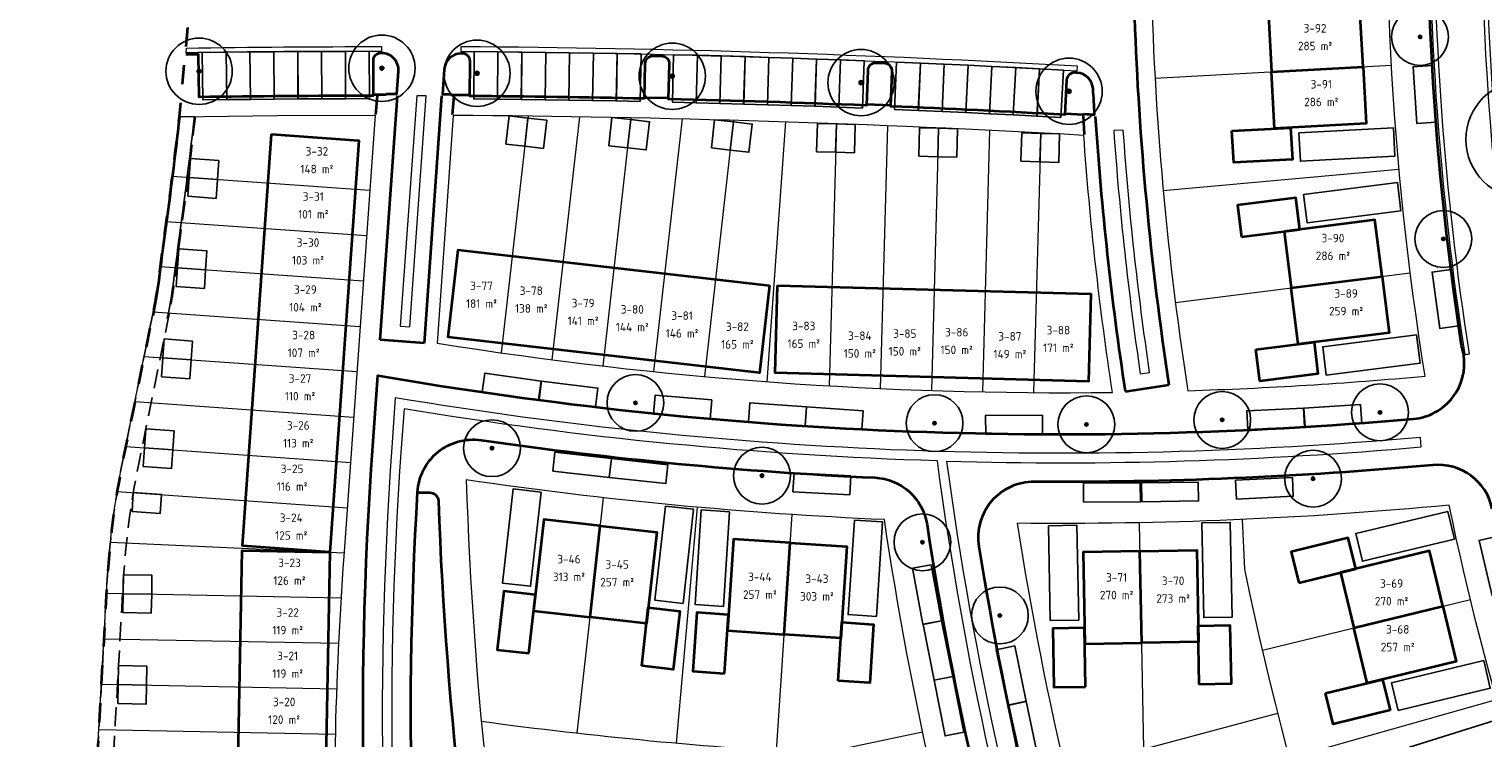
# Model space of a CAD drawing. Extents: x 168179 to 170299, y 448694 to 449599.
# Tile 14 of 32: x 168257 to 168411, y 449138 to 449213. Entities that reach past the tile are written whole.
import ezdxf
from ezdxf.enums import TextEntityAlignment as Align

# ---------------------------------------------------------------- set-up
doc = ezdxf.new("R2010")
doc.units = 0
doc.linetypes.add('NLCS-HIDDEN', pattern=[4, 2, -2])
doc.linetypes.add('Stippelfijn', pattern=[3, 2, -1])
doc.layers.get('0').update_dxf_attribs({"lineweight": 0})
for name, color, linetype, lineweight in [('N-WE-KG-GRENS_SECTIE-G', 210, 'NLCS-HIDDEN', 35), ('N03-WE-OG-WEG_ONTSLUITINGSWEG_GOOT-O', 162, 'Continuous', 18), ('N03-WE-OG-WEG_PARKEERPLAATS_GOOT-O', 253, 'Continuous', 18), ('N03-WE-VH-GOOT-O', 170, 'Continuous', 18), ('N03-WE-VH-KANTOPSLUITING_ACHTERKANTBAND-G', 50, 'Continuous', 35), ('N03-WE-VH-VERHARDING-G', 252, 'Continuous', 35), ('N3-WE-OG-BEBOUWING_SCHUUR-G', 7, 'Continuous', 25), ('N3-WE-OG-KADASTRAAL_KAVELNUMMER-T18', 7, 'Continuous', 18), ('N3-WE-OG-WEG_PARKEERPLAATS_OPENBAAR-G', 253, 'Continuous', 25), ('N3-WE-OG-WEG_PARKEERPLAATS_PRIVE-G', 253, 'Continuous', 25), ('N8-WE-OG-KADASTRAAL_KAVELNUMMER-T18', 7, 'Continuous', 18), ('N8-WE-OG-KADASTRAAL_KAVELOPPERVLAK-T18', 10, 'Continuous', 18)]:
    doc.layers.add(name, color=color, linetype=linetype, lineweight=lineweight)
for name, color, linetype, lineweight, true_color in [('N03-WE-KG-KADASTRAAL-O', 150, 'Continuous', 18, 0x007fff), ('N03-WE-OG-WEG_VOETPAD_ACHTERPAD-G', 6, 'Stippelfijn', 25, 0xff00ff), ('N3-PV-GR-BOOM-S', 3, 'Continuous', 25, 0x00ff00), ('N3-WE-KG-GRENS_KADASTRAAL-G', 150, 'Continuous', 18, 0x007fff), ('N3-WE-KG-KADASTRAAL_BEBOUWING-G', 1, 'Continuous', 35, 0xff0000)]:
    doc.layers.add(name, color=color, linetype=linetype, lineweight=lineweight, true_color=true_color)
doc.styles.add('NLCS-ISO-M1000-T18', font='NLCS-ISO.ttf', dxfattribs={"height": 1.8})

# ---------------------------------------------------------------- blocks, each defined once
blk = doc.blocks.new('an-bb-sn-opp')
at = {"layer": 'N8-WE-OG-KADASTRAAL_KAVELNUMMER-T18', "style": 'NLCS-ISO-M1000-T18'}
blk.add_attdef('NUMMER', text='', height=1.8, dxfattribs=at).set_placement((0, 1.87), align=Align.MIDDLE)
at = {"layer": 'N8-WE-OG-KADASTRAAL_KAVELOPPERVLAK-T18', "style": 'NLCS-ISO-M1000-T18'}
blk.add_attdef('OPPERVLAK', text='', height=1.8, dxfattribs=at).set_placement((0, -1.87), align=Align.MIDDLE)
blk = doc.blocks.new('SGR-BOOM_01')
at = {"ltscale": 0.1}
h = blk.add_hatch(color=256, dxfattribs=at)
edge = h.paths.add_edge_path()
edge.add_arc((0, 0), 0.15, 0, 360)
for radius in [2.5, 0.045]:
    blk.add_circle((0, 0), radius)
blk.add_circle((0, 0), 0.15, dxfattribs=at)

msp = doc.modelspace()

# ---------------------------------------------------------------- linework, layer by layer
at = {"layer": 'N-WE-KG-GRENS_SECTIE-G', "flags": 128}
msp.add_lwpolyline([(168416.49, 449183.83), (168414.95, 449183.61, -0.01336), (168413.11, 449199.5), (168414.66, 449199.64, -0.06749), (168418.37, 449279.6), (168405.93, 449281.88, 0.018652), (168402.61, 449258.94, -0.102344), (168399.48, 449258.49), (168396.95, 449258.66, -0.030546), (168384.86, 449260.13), (168365.86, 449263.64, 0.030553), (168359.77, 449264.38), (168280.41, 449269.17, -0.111437), (168274.16, 449270.98), (168273.33, 449251.18), (168277, 449244.71, 0.118357), (168276.18, 449241.79, -0.00197), (168275.99, 449237.42, -0.006755), (168275.15, 449223.44), (168273.28, 449203.41, -0.005975), (168271.74, 449191.12), (168271.21, 449187.07, -0.020117), (168270.46, 449182.44), (168267.37, 449167.33, 0.036788), (168265.63, 449153.77), (168263.55, 449116.94), (168262.5, 449098.87), (168257.44, 449012.23, 0.200008), (168259.48, 449006.42), (168272.68, 448991.7), (168292.05, 448990.24, 0.007173), (168293.23, 449002.37), (168296.12, 449002.06), (168296.22, 449002.12, 0.010668), (168297.35, 449020.4, 0.068577), (168370.96, 449036.51, -0.06807), (168444.02, 449052.57, -0.019711), (168453.5, 449017.2), (168453.5, 449017.2), (168465.85, 449019.95, 0.012724), (168460.72, 449040.48, 0.030357), (168436.07, 449112.19, -0.06257)], format="xyb", close=True, dxfattribs=at)
at = {"layer": 'N03-WE-KG-KADASTRAAL-O', "flags": 128}
for points in [[(168401.39, 449244.34, 0.02194), (168283.06, 449248.54), (168283.06, 449248.03, 0.420582), (168276.18, 449241.79, -0.001971), (168275.99, 449237.42, -0.006755), (168275.15, 449223.44), (168275.1, 449222.94, -0.019039), (168375.89, 449220.58, 0.034495), (168379.81, 449174.51, 0.014967), (168404.88, 449176.05, -0.055222)], [(168273.28, 449203.41), (168283.64, 449203.54), (168293.97, 449203.58), (168290.66, 449157.02, 0.024527), (168289.8, 449117.66), (168263.52, 449116.44), (168263.55, 449116.94), (168265.63, 449153.77, -0.036788), (168267.37, 449167.33), (168270.46, 449182.44, 0.020117), (168271.21, 449187.07), (168271.74, 449191.12, 0.005975)], [(168368.82, 449201.46, 0.012766), (168302.23, 449203.56), (168300.53, 449179.52, 0.042681), (168371.85, 449174.33, -0.019884)], [(168347.77, 449160.9, -0.025603), (168303.61, 449165.09, 0.078071), (168328.11, 449036.09, 0.038292), (168367.06, 449047.11, -0.013344), (168381.59, 449052.02, -0.076863)], [(168361.79, 449160.52, 0.078706), (168396.25, 449053.54, -0.040194), (168441.32, 449061.17, 0.020091), (168424.37, 449107.36, -0.046486), (168407.41, 449162.43, -0.026358)]]:
    msp.add_lwpolyline(points, format="xyb", close=True, dxfattribs=at)
at = {"layer": 'N03-WE-OG-WEG_ONTSLUITINGSWEG_GOOT-O', "flags": 128}
for points in [[(168409.56, 449178.41, -0.084536), (168410.85, 449280.98), (168410.35, 449281.07, 0.084536), (168409.07, 449178.33, 0.084536)], [(168412.47, 449199.97, -0.067052), (168416.26, 449279.99), (168415.76, 449280.08, 0.067052), (168411.97, 449199.93, 0.067052)]]:
    msp.add_lwpolyline(points, format="xyb", close=True, dxfattribs=at)
at = {"layer": 'N03-WE-OG-WEG_PARKEERPLAATS_GOOT-O'}
for points in [[(168274.05, 449210.68, -0.003925), (168294.65, 449210.83), (168294.65, 449210.33, 0.003935), (168274.01, 449210.18)], [(168368.15, 449208.76, 0.012415), (168303.04, 449210.81), (168303.03, 449210.31, -0.012415), (168368.12, 449208.27)]]:
    msp.add_lwpolyline(points, format="xyb", close=True, dxfattribs=at)
at = {"layer": 'N03-WE-OG-WEG_PARKEERPLAATS_GOOT-O', "flags": 128}
msp.add_lwpolyline([(168274.89, 449203.44, -0.006075), (168273.32, 449190.9, 0.003626), (168272.8, 449186.88, -0.02012), (168272.03, 449182.12), (168272.03, 449182.12, 0.02012), (168272.8, 449186.88, -0.003626), (168273.32, 449190.9, 0.006075), (168274.89, 449203.44), (168273.38, 449203.41, -0.005982), (168271.84, 449191.11, 0.003626), (168271.31, 449187.06, -0.02012), (168270.56, 449182.42), (168270.56, 449182.42, 0.02012), (168271.31, 449187.06, -0.003626), (168271.84, 449191.11, 0.005982), (168273.38, 449203.41)], format="xyb", close=True, dxfattribs=at)
at = {"layer": 'N03-WE-OG-WEG_VOETPAD_ACHTERPAD-G', "flags": 128}
for points in [[(168273.28, 449203.41, -0.005977), (168271.74, 449191.12, 0.003627), (168271.21, 449187.07, -0.020117), (168270.46, 449182.44), (168267.37, 449167.33, 0.036788), (168265.63, 449153.77, -0.00044), (168264.66, 449136.19, -0.000494), (168263.52, 449116.44)], [(168274.99, 449203.44, -0.006082), (168273.42, 449190.89, 0.003627), (168272.9, 449186.87, -0.020117), (168272.13, 449182.1), (168269.04, 449166.99, 0.036788), (168267.33, 449153.68, -0.00044), (168266.35, 449136.1, -0.000489), (168265.23, 449116.52, -0.000481)]]:
    msp.add_lwpolyline(points, format="xyb", dxfattribs=at)
at = {"layer": 'N03-WE-VH-GOOT-O'}
msp.add_lwpolyline([(168299.37, 449205.62), (168298.37, 449205.63), (168296.64, 449181.31), (168297.64, 449181.24)], close=True, dxfattribs=at)
for points in [[(168372.99, 449202.02), (168371.99, 449201.96, 0.018985), (168374.79, 449176.28), (168375.78, 449176.43, -0.018978)], [(168440.23, 449056.66, 0.043829), (168391.96, 449047.86, -0.086103), (168354.37, 449167.07, 0.029368), (168404.47, 449168.58), (168404.37, 449169.58, -0.063842), (168296.11, 449173.76), (168295.74, 449168.5, 0.048688), (168297.79, 449090.72, -0.04186), (168300.68, 449018.68), (168301.68, 449018.77, 0.00315), (168301.88, 449024.21, 0.064136), (168369.79, 449039.7, -0.020371), (168391.45, 449046.68, 0.003743), (168394.04, 449041.79), (168395.03, 449042.06, -0.003817), (168392.44, 449046.95, -0.043632), (168440.32, 449055.66)], [(168297.03, 449172.59), (168296.73, 449168.43, 0.048688), (168298.78, 449090.84, -0.038043), (168301.91, 449025.22, 0.064019), (168369.44, 449040.64, -0.020184), (168390.98, 449047.58, -0.086072), (168353.36, 449167.1, -0.033173)]]:
    msp.add_lwpolyline(points, format="xyb", close=True, dxfattribs=at)
at = {"layer": 'N03-WE-VH-KANTOPSLUITING_ACHTERKANTBAND-G'}
msp.add_line((168373.23, 449174.42), (168377.81, 449175.12), dxfattribs=at)
at = {"layer": 'N03-WE-VH-KANTOPSLUITING_ACHTERKANTBAND-G', "flags": 128}
for points in [[(168408.95, 449178.31), (168408.72, 449179.29, -0.052145), (168405.62, 449242.91, 0.409865), (168398.36, 449251.11), (168397.36, 449251.15), (168343.94, 449254.37, 0.021595), (168335.33, 449254.52), (168312.45, 449253.93), (168303.41, 449253.69, -0.021595), (168294.75, 449253.84), (168283.59, 449254.51, 0.418672), (168267.94, 449240.43)], [(168368.82, 449203.72, -0.000221), (168369.97, 449203.65, -0.001986), (168369.81, 449206.37, 0.381566), (168368.11, 449208.06, 0.000048), (168367.86, 449208.08, 0.414437), (168367.01, 449207.32), (168366.81, 449203.63, 0.003574), (168348.45, 449204.52), (168348.6, 449208.22, 0.414429), (168347.83, 449209.05), (168346.84, 449209.09, 0.414445), (168346.01, 449208.32), (168345.86, 449204.62, 0.004016), (168324.98, 449205.28), (168325.07, 449208.98, 0.414445), (168324.29, 449209.8), (168323.29, 449209.82, 0.414429), (168322.47, 449209.04), (168322.39, 449205.34, 0.0035), (168303.97, 449205.6), (168304, 449209.3, 0.414437), (168303.21, 449210.11, 0.000023), (168303.09, 449210.11, 0.395645), (168301.28, 449208.43), (168301.09, 449205.82, -0.000169), (168301.97, 449205.81)], [(168392.41, 449044.85, 0.020762), (168370.48, 449037.8, -0.067159), (168298.79, 449021.9, 0.040028), (168295.79, 449090.47, -0.048688), (168293.72, 449168.65), (168294.25, 449176.12, 0.06484), (168403.66, 449171.54, 0.43443), (168408.95, 449178.31)], [(168411.97, 449162.04, 0.379799), (168405.68, 449166.66, -0.024566), (168363.59, 449164.89, 0.46382), (168357.74, 449158.07, 0.075181), (168390.86, 449054.51, 0.352813), (168397.56, 449051.41, -0.037489), (168439.24, 449058.59, 0.480897), (168444.26, 449066.28)], [(168326.82, 449030.85, -0.079488), (168300.69, 449162.89, 0.402591), (168299.76, 449163.72), (168298.45, 449163.72)]]:
    msp.add_lwpolyline(points, format="xyb", dxfattribs=at)
at = {"layer": 'N03-WE-VH-KANTOPSLUITING_ACHTERKANTBAND-G'}
for points in [[(168295.13, 449205.83), (168296.28, 449205.83), (168296.45, 449208.21, 0.435334), (168294.65, 449210.14), (168294.56, 449210.14, 0.414214), (168293.76, 449209.33), (168293.76, 449205.63, 0.003516), (168275.38, 449205.5), (168275.32, 449210), (168273.99, 449209.98)], [(168373.23, 449174.42, -0.021346), (168370.07, 449203.45)]]:
    msp.add_lwpolyline(points, format="xyb", dxfattribs=at)
for points in [[(168295.13, 449205.73), (168293.76, 449205.73)], [(168294.52, 449179.86), (168296.35, 449205.63)], [(168301, 449205.62), (168299.14, 449179.53)], [(168303.97, 449205.7), (168301.97, 449205.71)], [(168324.99, 449205.38), (168322.4, 449205.43)], [(168348.45, 449204.62), (168345.86, 449204.72)], [(168368.81, 449203.62), (168366.82, 449203.73)], [(168299.14, 449179.53), (168294.52, 449179.86)]]:
    msp.add_lwpolyline(points, dxfattribs=at)
at = {"layer": 'N03-WE-VH-KANTOPSLUITING_ACHTERKANTBAND-G', "flags": 128}
msp.add_lwpolyline([(168381.46, 449046.87, 0.011894), (168368.75, 449042.53, -0.05557), (168310.74, 449028.26, -0.45524), (168304.1, 449034.13, 0.032872), (168300.79, 449091.09, -0.045864), (168298.46, 449163.82, -0.439021), (168305.17, 449169.29, 0.024351), (168346.74, 449165.33, -0.357567), (168352.28, 449160.34, 0.075199), (168384.99, 449055.04, -0.457797)], format="xyb", close=True, dxfattribs=at)
at = {"layer": 'N03-WE-VH-KANTOPSLUITING_ACHTERKANTBAND-G'}
msp.add_arc((168711.37, 449225.93), 337.41, 182.0402, 188.6613, dxfattribs=at)
at = {"layer": 'N03-WE-VH-VERHARDING-G'}
for points in [[(168294.07, 449203.68), (168294.24, 449205.63)], [(168302.14, 449203.66), (168302.31, 449205.61)], [(168368.91, 449201.56), (168368.81, 449203.52)]]:
    msp.add_lwpolyline(points, dxfattribs=at)
at = {"layer": 'N3-WE-KG-GRENS_KADASTRAAL-G', "flags": 128}
for points in [[(168376.35, 449207.49), (168401.32, 449208.87)], [(168310.15, 449203.49), (168307.29, 449178.5)], [(168315.57, 449203.41), (168312.65, 449177.77)], [(168321, 449203.32), (168318.01, 449177.11)], [(168326.42, 449203.19), (168323.37, 449176.52)], [(168331.84, 449203.05), (168328.75, 449176)], [(168337.32, 449202.88), (168335.34, 449175.46)], [(168342.69, 449202.69), (168341.93, 449175.02)], [(168348.09, 449202.48), (168347.33, 449174.74)], [(168353.48, 449202.25), (168352.73, 449174.52)], [(168358.88, 449201.99), (168358.12, 449174.38)], [(168364.27, 449201.72), (168363.52, 449174.31)], [(168272.53, 449197.15), (168293.4, 449195.67)], [(168377.22, 449195.64), (168402.11, 449197.89)], [(168271.91, 449192.38), (168293.06, 449190.88)], [(168271.28, 449187.61), (168292.72, 449186.09)], [(168378.5, 449183.82), (168403.3, 449186.96)], [(168270.54, 449182.85), (168292.38, 449181.3)], [(168269.58, 449178.11), (168292.04, 449176.52)], [(168268.61, 449173.37), (168291.7, 449171.73)], [(168267.64, 449168.62), (168291.36, 449166.94)], [(168266.74, 449163.88), (168291.02, 449162.15)], [(168315.3, 449138.37), (168318.09, 449163.21)], [(168325.82, 449137.31), (168328.04, 449162.21)], [(168336.37, 449136.49), (168338.01, 449161.44)], [(168375.15, 449136.66), (168374.7, 449160.57)], [(168266.01, 449158.52), (168290.69, 449157.4)], [(168265.59, 449153.12), (168290.37, 449152.65)], [(168387.69, 449147.12), (168409.66, 449152.47)], [(168265.32, 449148.32), (168290.11, 449147.85)], [(168265.05, 449143.53), (168289.91, 449143.05)], [(168390.51, 449135.73), (168412.43, 449141.9)], [(168389.3, 449140.45), (168370.88, 449135.52), (168366.6, 449135.5)], [(168264.78, 449138.73), (168289.77, 449138.25)]]:
    msp.add_lwpolyline(points, dxfattribs=at)
for points in [[(168385.56, 449160.91), (168385.79, 449155.67, 0.048987), (168409.22, 449081.16)], [(168305.19, 449139.62, 0.019603), (168340.96, 449136.21), (168351.8, 449138.51)]]:
    msp.add_lwpolyline(points, format="xyb", dxfattribs=at)
at = {"layer": 'N3-WE-KG-KADASTRAAL_BEBOUWING-G', "flags": 128}
for points in [[(168388.65, 449208.17), (168398.32, 449208.7), (168397.99, 449214.69), (168388.32, 449214.16)], [(168388.65, 449208.17), (168398.32, 449208.7), (168398.65, 449202.71), (168388.98, 449202.18)], [(168283.05, 449201.57), (168292.27, 449200.91), (168289.19, 449157.47), (168279.96, 449158.12)], [(168384.47, 449201.93), (168390.66, 449202.27), (168390.85, 449198.92), (168384.66, 449198.58)], [(168385.48, 449190.75), (168391.64, 449191.53), (168391.21, 449194.86), (168385.06, 449194.09)], [(168390.72, 449185.37), (168400.33, 449186.58), (168399.57, 449192.54), (168389.97, 449191.32)], [(168335.63, 449185.6), (168334.58, 449176.41), (168301.7, 449180.16), (168302.75, 449189.36)], [(168390.72, 449185.37), (168400.33, 449186.58), (168401.08, 449180.63), (168391.47, 449179.42)], [(168336.47, 449185.63), (168369.56, 449184.72), (168369.31, 449175.48), (168336.22, 449176.38)], [(168386.99, 449178.85), (168393.14, 449179.63), (168393.56, 449176.3), (168387.41, 449175.52)], [(168316.68, 449150.61), (168317.76, 449160.23), (168311.8, 449160.9), (168310.71, 449151.28)], [(168316.68, 449150.61), (168317.76, 449160.23), (168323.72, 449159.56), (168322.64, 449149.94)], [(168337.18, 449148.78), (168337.82, 449158.44), (168331.83, 449158.84), (168331.19, 449149.18)], [(168337.18, 449148.78), (168337.82, 449158.44), (168343.8, 449158.05), (168343.17, 449148.39)], [(168391.53, 449154.23), (168397.55, 449155.7), (168396.76, 449158.96), (168390.73, 449157.49)], [(168289.19, 449157.47), (168288.45, 449118.73), (168279.2, 449118.9), (168279.94, 449157.64)], [(168374.94, 449147.89), (168374.76, 449157.57), (168368.76, 449157.46), (168368.94, 449147.78)], [(168374.94, 449147.89), (168374.76, 449157.57), (168380.76, 449157.69), (168380.94, 449148.01)], [(168397.34, 449149.47), (168406.74, 449151.76), (168405.33, 449157.59), (168395.92, 449155.3)], [(168310.21, 449146.79), (168310.9, 449152.95), (168307.57, 449153.33), (168306.87, 449147.17)], [(168322.13, 449145.45), (168322.83, 449151.61), (168326.16, 449151.23), (168325.47, 449145.07)], [(168330.89, 449144.67), (168331.3, 449150.85), (168327.95, 449151.08), (168327.54, 449144.89)], [(168397.34, 449149.47), (168406.74, 449151.76), (168408.16, 449145.93), (168398.76, 449143.64)], [(168342.87, 449143.88), (168343.28, 449150.06), (168346.63, 449149.84), (168346.22, 449143.66)], [(168369.02, 449143.26), (168368.91, 449149.46), (168365.55, 449149.4), (168365.67, 449143.2)], [(168381.02, 449143.49), (168380.91, 449149.69), (168384.26, 449149.75), (168384.38, 449143.55)], [(168394.37, 449142.57), (168400.39, 449144.04), (168401.19, 449140.77), (168395.16, 449139.31)]]:
    msp.add_lwpolyline(points, close=True, dxfattribs=at)
at = {"layer": 'N3-WE-OG-BEBOUWING_SCHUUR-G', "flags": 128}
for points in [[(168307.8, 449200.53), (168308.14, 449203.51), (168310.12, 449203.29), (168309.78, 449200.31)], [(168309.78, 449200.31), (168310.12, 449203.29), (168312.11, 449203.06), (168311.77, 449200.08)], [(168318.65, 449200.37), (168318.99, 449203.36), (168320.98, 449203.13), (168320.64, 449200.15)], [(168320.64, 449200.15), (168320.98, 449203.13), (168322.96, 449202.9), (168322.62, 449199.92)], [(168329.49, 449200.13), (168329.83, 449203.11), (168331.82, 449202.88), (168331.48, 449199.9)], [(168331.48, 449199.9), (168331.82, 449202.88), (168333.8, 449202.65), (168333.46, 449199.67)], [(168340.61, 449199.73), (168340.69, 449202.73), (168342.69, 449202.67), (168342.61, 449199.67)], [(168342.61, 449199.67), (168342.69, 449202.67), (168344.69, 449202.62), (168344.61, 449199.62)], [(168351.4, 449199.27), (168351.48, 449202.27), (168353.48, 449202.21), (168353.4, 449199.21)], [(168353.4, 449199.21), (168353.48, 449202.21), (168355.48, 449202.16), (168355.4, 449199.16)], [(168362.19, 449198.72), (168362.27, 449201.72), (168364.27, 449201.66), (168364.19, 449198.66)], [(168364.19, 449198.66), (168364.27, 449201.66), (168366.27, 449201.61), (168366.19, 449198.61)], [(168274.33, 449197.02), (168277.32, 449196.81), (168277.46, 449198.8), (168274.47, 449199.02)], [(168274.19, 449195.03), (168277.18, 449194.81), (168277.32, 449196.81), (168274.33, 449197.02)], [(168273.09, 449187.49), (168276.08, 449187.27), (168276.22, 449189.27), (168273.23, 449189.48)], [(168272.95, 449185.49), (168275.94, 449185.28), (168276.08, 449187.27), (168273.09, 449187.49)], [(168271.55, 449177.97), (168274.54, 449177.76), (168274.68, 449179.75), (168271.69, 449179.97)], [(168271.41, 449175.98), (168274.4, 449175.76), (168274.54, 449177.76), (168271.55, 449177.97)], [(168269.61, 449168.48), (168272.6, 449168.27), (168272.74, 449170.27), (168269.75, 449170.48)], [(168269.47, 449166.49), (168272.46, 449166.28), (168272.6, 449168.27), (168269.61, 449168.48)], [(168268.3, 449161.76), (168271.29, 449161.55), (168271.43, 449163.54), (168268.44, 449163.75)], [(168267.38, 449153.08), (168270.38, 449153.03), (168270.41, 449155.03), (168267.41, 449155.08)], [(168267.34, 449151.08), (168270.34, 449151.03), (168270.38, 449153.03), (168267.38, 449153.08)], [(168266.84, 449143.49), (168269.84, 449143.43), (168269.88, 449145.43), (168266.88, 449145.49)], [(168266.8, 449141.49), (168269.8, 449141.43), (168269.84, 449143.43), (168266.84, 449143.49)]]:
    msp.add_lwpolyline(points, close=True, dxfattribs=at)
at = {"layer": 'N3-WE-OG-WEG_PARKEERPLAATS_OPENBAAR-G', "flags": 128}
for points in [[(168278.24, 449210.24), (168275.72, 449210.2), (168275.79, 449205.2), (168278.31, 449205.24)], [(168280.76, 449210.26), (168278.24, 449210.24), (168278.3, 449205.24), (168280.82, 449205.26)], [(168283.28, 449210.29), (168280.76, 449210.26), (168280.81, 449205.26), (168283.33, 449205.29)], [(168285.8, 449210.31), (168283.28, 449210.29), (168283.32, 449205.29), (168285.84, 449205.31)], [(168288.32, 449210.32), (168285.8, 449210.31), (168285.83, 449205.31), (168288.35, 449205.32)], [(168290.84, 449210.33), (168288.32, 449210.32), (168288.34, 449205.32), (168290.86, 449205.33)], [(168293.36, 449210.34), (168290.84, 449210.33), (168290.85, 449205.33), (168293.37, 449205.34)], [(168306.95, 449210.28), (168304.43, 449210.3), (168304.39, 449205.3), (168306.91, 449205.28)], [(168309.47, 449210.25), (168306.95, 449210.28), (168306.9, 449205.28), (168309.42, 449205.25)], [(168311.99, 449210.22), (168309.47, 449210.25), (168309.41, 449205.25), (168311.93, 449205.22)], [(168314.51, 449210.18), (168311.99, 449210.22), (168311.92, 449205.22), (168314.44, 449205.18)], [(168317.03, 449210.14), (168314.51, 449210.18), (168314.43, 449205.18), (168316.95, 449205.14)], [(168319.55, 449210.1), (168317.03, 449210.14), (168316.94, 449205.14), (168319.46, 449205.1)], [(168322.07, 449210.05), (168319.55, 449210.1), (168319.45, 449205.1), (168321.97, 449205.05)], [(168328.01, 449209.91), (168325.49, 449209.97), (168325.37, 449204.97), (168327.89, 449204.91)], [(168330.53, 449209.84), (168328.01, 449209.91), (168327.88, 449204.91), (168330.4, 449204.84)], [(168333.05, 449209.77), (168330.53, 449209.84), (168330.39, 449204.84), (168332.91, 449204.77)], [(168335.57, 449209.69), (168333.05, 449209.77), (168332.9, 449204.77), (168335.42, 449204.69)], [(168338.09, 449209.61), (168335.57, 449209.69), (168335.41, 449204.69), (168337.93, 449204.61)], [(168340.61, 449209.52), (168338.09, 449209.61), (168337.92, 449204.61), (168340.44, 449204.53)], [(168343.13, 449209.43), (168340.61, 449209.52), (168340.43, 449204.53), (168342.95, 449204.44)], [(168345.64, 449209.34), (168343.13, 449209.43), (168342.94, 449204.44), (168345.45, 449204.34)], [(168351.57, 449209.09), (168349.05, 449209.2), (168348.84, 449204.2), (168351.35, 449204.1)], [(168354.08, 449208.98), (168351.57, 449209.09), (168351.34, 449204.1), (168353.86, 449203.98)], [(168356.6, 449208.86), (168354.08, 449208.98), (168353.85, 449203.99), (168356.37, 449203.87)], [(168359.12, 449208.74), (168356.6, 449208.86), (168356.36, 449203.87), (168358.88, 449203.75)], [(168361.63, 449208.61), (168359.12, 449208.74), (168358.87, 449203.75), (168361.38, 449203.62)], [(168364.15, 449208.48), (168361.63, 449208.61), (168361.37, 449203.62), (168363.89, 449203.49)], [(168366.67, 449208.35), (168364.15, 449208.48), (168363.88, 449203.49), (168366.4, 449203.35)], [(168406, 449202.84), (168405.61, 449208.83), (168403.61, 449208.7), (168404.01, 449202.71)], [(168408.41, 449181.35), (168407.59, 449187.29), (168405.61, 449187.02), (168406.43, 449181.07)], [(168305.3, 449174.38), (168311.24, 449173.55), (168311.52, 449175.53), (168305.58, 449176.36)], [(168311.3, 449173.54), (168317.25, 449172.79), (168317.5, 449174.78), (168311.55, 449175.53)], [(168323.39, 449172.04), (168329.37, 449171.54), (168329.53, 449173.54), (168323.55, 449174.03)], [(168333.41, 449171.21), (168339.4, 449170.8), (168339.53, 449172.8), (168333.55, 449173.21)], [(168339.4, 449170.8), (168345.38, 449170.4), (168345.52, 449172.39), (168339.53, 449172.8)], [(168386.14, 449170.4), (168392.13, 449170.68), (168392.04, 449172.68), (168386.04, 449172.4)], [(168392.19, 449170.68), (168398.18, 449171.04), (168398.06, 449173.04), (168392.07, 449172.68)], [(168358.47, 449169.9), (168364.47, 449169.92), (168364.46, 449171.92), (168358.46, 449171.9)], [(168312.74, 449166.03), (168318.7, 449165.36), (168318.93, 449167.35), (168312.96, 449168.01)], [(168318.7, 449165.36), (168324.67, 449164.7), (168324.89, 449166.69), (168318.93, 449167.35)], [(168338.11, 449163.84), (168344.11, 449163.52), (168344.21, 449165.52), (168338.22, 449165.84)], [(168368.8, 449162.74), (168374.8, 449162.77), (168374.79, 449164.77), (168368.79, 449164.74)], [(168374.95, 449162.77), (168380.95, 449162.87), (168380.91, 449164.87), (168374.91, 449164.77)], [(168384.95, 449163.07), (168390.94, 449163.36), (168390.85, 449165.36), (168384.85, 449165.07)], [(168413.89, 449153.33), (168412.51, 449159.17), (168410.57, 449158.71), (168411.95, 449152.87)], [(168350.75, 449155.76), (168351.82, 449149.86), (168353.79, 449150.22), (168352.72, 449156.12)], [(168351.85, 449149.83), (168353.01, 449143.95), (168354.98, 449144.33), (168353.81, 449150.22)], [(168359.58, 449147.16), (168360.79, 449141.28), (168362.75, 449141.69), (168361.54, 449147.56)], [(168353.01, 449143.95), (168354.18, 449138.06), (168356.14, 449138.45), (168354.98, 449144.33)], [(168360.79, 449141.32), (168362.01, 449135.44), (168363.96, 449135.85), (168362.75, 449141.72)]]:
    msp.add_lwpolyline(points, close=True, dxfattribs=at)
at = {"layer": 'N3-WE-OG-WEG_PARKEERPLAATS_PRIVE-G', "flags": 128}
for points in [[(168401.53, 449202.27), (168401.69, 449199.27), (168391.71, 449198.72), (168391.54, 449201.72)], [(168402.32, 449193.49), (168401.95, 449196.47), (168392.03, 449195.21), (168392.4, 449192.23)], [(168403.98, 449180.39), (168404.36, 449177.42), (168394.44, 449176.16), (168394.06, 449179.14)], [(168311.52, 449163.8), (168308.54, 449164.14), (168307.42, 449154.2), (168310.4, 449153.86)], [(168324.64, 449162.33), (168327.62, 449161.99), (168326.5, 449152.05), (168323.52, 449152.39)], [(168331.42, 449161.72), (168328.42, 449161.92), (168327.77, 449151.94), (168330.76, 449151.74)], [(168407.97, 449158.85), (168407.27, 449161.77), (168397.55, 449159.43), (168398.25, 449156.51)], [(168344.59, 449160.85), (168347.58, 449160.65), (168346.92, 449150.68), (168343.93, 449150.87)], [(168368.1, 449160.3), (168365.1, 449160.24), (168365.29, 449150.24), (168368.29, 449150.3)], [(168381.3, 449160.55), (168384.3, 449160.6), (168384.49, 449150.6), (168381.49, 449150.55)], [(168411.06, 449146.02), (168411.76, 449143.1), (168402.03, 449140.76), (168401.33, 449143.68)], [(168413.67, 449137.01), (168412.77, 449139.87), (168403.23, 449136.89), (168404.12, 449134.02)]]:
    msp.add_lwpolyline(points, close=True, dxfattribs=at)

# ---------------------------------------------------------------- block references
at = {"layer": 'N3-PV-GR-BOOM-S'}
for p, xscale, yscale, zscale in [((168404.34, 449211.85), 1.2, 1.2, 1.2), ((168294.69, 449208.55), 1.4, 1.4, 1.4), ((168275.39, 449208.23), 1.4, 1.4, 1.4), ((168304.74, 449208.01), 1.4, 1.4, 1.4), ((168325.36, 449207.7), 1.4, 1.4, 1.4), ((168345.3, 449207.03), 1.4, 1.4, 1.4), ((168367.27, 449206.11), 1.4, 1.4, 1.4), ((168415.44, 449201.03), 2.5, 2.5, 2.5), ((168406.8, 449190.53), 1.2, 1.2, 1.2), ((168321.47, 449173.22), 1.2, 1.2, 1.2), ((168400.11, 449172.22), 1.2, 1.2, 1.2), ((168353.06, 449171.08), 1.2, 1.2, 1.2), ((168369.1, 449170.95), 1.2, 1.2, 1.2), ((168383.44, 449171.42), 1.2, 1.2, 1.2), ((168306.32, 449168.44), 1.2, 1.2, 1.2), ((168334.84, 449165.54), 1.2, 1.2, 1.2), ((168393.04, 449165.22), 1.2, 1.2, 1.2), ((168351.78, 449158.51), 1.2, 1.2, 1.2), ((168359.96, 449150.78), 1.2, 1.2, 1.2)]:
    msp.add_blockref('SGR-BOOM_01', p, dxfattribs=dict(at, xscale=xscale, yscale=yscale, zscale=zscale))
at = {"layer": 'N3-WE-OG-KADASTRAAL_KAVELNUMMER-T18', "xscale": 0.5, "yscale": 0.5, "zscale": 0.5}
for p, values in [((168393.25, 449211.83), {'NUMMER': '3-92', 'OPPERVLAK': '285 m²'}), ((168393.91, 449205.92), {'NUMMER': '3-91', 'OPPERVLAK': '286 m²'}), ((168287.83, 449198.84), {'NUMMER': '3-32', 'OPPERVLAK': '148 m²'}), ((168287.45, 449194.07), {'NUMMER': '3-31', 'OPPERVLAK': '101 m²'}), ((168286.89, 449189.21), {'NUMMER': '3-30', 'OPPERVLAK': '103 m²'}), ((168395.14, 449189.68), {'NUMMER': '3-90', 'OPPERVLAK': '286 m²'}), ((168305.21, 449184.64), {'NUMMER': '3-77', 'OPPERVLAK': '181 m²'}), ((168286.61, 449184.25), {'NUMMER': '3-29', 'OPPERVLAK': '104 m²'}), ((168310.47, 449184.13), {'NUMMER': '3-78', 'OPPERVLAK': '138 m²'}), ((168396.53, 449183.84), {'NUMMER': '3-89', 'OPPERVLAK': '259 m²'}), ((168315.95, 449182.82), {'NUMMER': '3-79', 'OPPERVLAK': '141 m²'}), ((168321.14, 449182.16), {'NUMMER': '3-80', 'OPPERVLAK': '144 m²'}), ((168326.4, 449181.5), {'NUMMER': '3-81', 'OPPERVLAK': '146 m²'}), ((168332.24, 449180.33), {'NUMMER': '3-82', 'OPPERVLAK': '165 m²'}), ((168339.25, 449180.41), {'NUMMER': '3-83', 'OPPERVLAK': '165 m²'}), ((168355.4, 449179.75), {'NUMMER': '3-86', 'OPPERVLAK': '150 m²'}), ((168366.14, 449179.97), {'NUMMER': '3-88', 'OPPERVLAK': '171 m²'}), ((168286.43, 449179.45), {'NUMMER': '3-28', 'OPPERVLAK': '107 m²'}), ((168345.17, 449179.38), {'NUMMER': '3-84', 'OPPERVLAK': '150 m²'}), ((168349.92, 449179.6), {'NUMMER': '3-85', 'OPPERVLAK': '150 m²'}), ((168361.02, 449179.31), {'NUMMER': '3-87', 'OPPERVLAK': '149 m²'}), ((168286.05, 449174.86), {'NUMMER': '3-27', 'OPPERVLAK': '110 m²'}), ((168285.86, 449169.91), {'NUMMER': '3-26', 'OPPERVLAK': '113 m²'}), ((168285.21, 449165.33), {'NUMMER': '3-25', 'OPPERVLAK': '116 m²'}), ((168285.12, 449160.16), {'NUMMER': '3-24', 'OPPERVLAK': '125 m²'}), ((168284.93, 449155.4), {'NUMMER': '3-23', 'OPPERVLAK': '126 m²'}), ((168314.45, 449155.8), {'NUMMER': '3-46', 'OPPERVLAK': '313 m²'}), ((168319.54, 449155.23), {'NUMMER': '3-45', 'OPPERVLAK': '257 m²'}), ((168334.61, 449153.92), {'NUMMER': '3-44', 'OPPERVLAK': '257 m²'}), ((168340.64, 449153.73), {'NUMMER': '3-43', 'OPPERVLAK': '303 m²'}), ((168372.29, 449153.87), {'NUMMER': '3-71', 'OPPERVLAK': '270 m²'}), ((168378.26, 449153.51), {'NUMMER': '3-70', 'OPPERVLAK': '273 m²'}), ((168401.33, 449153.22), {'NUMMER': '3-69', 'OPPERVLAK': '270 m²'}), ((168284.74, 449150.16), {'NUMMER': '3-22', 'OPPERVLAK': '119 m²'}), ((168401.98, 449148.38), {'NUMMER': '3-68', 'OPPERVLAK': '257 m²'}), ((168284.74, 449145.58), {'NUMMER': '3-21', 'OPPERVLAK': '119 m²'}), ((168284.37, 449140.72), {'NUMMER': '3-20', 'OPPERVLAK': '120 m²'})]:
    msp.add_blockref('an-bb-sn-opp', p, dxfattribs=at).add_auto_attribs(values)

doc.saveas('drawing.dxf')
